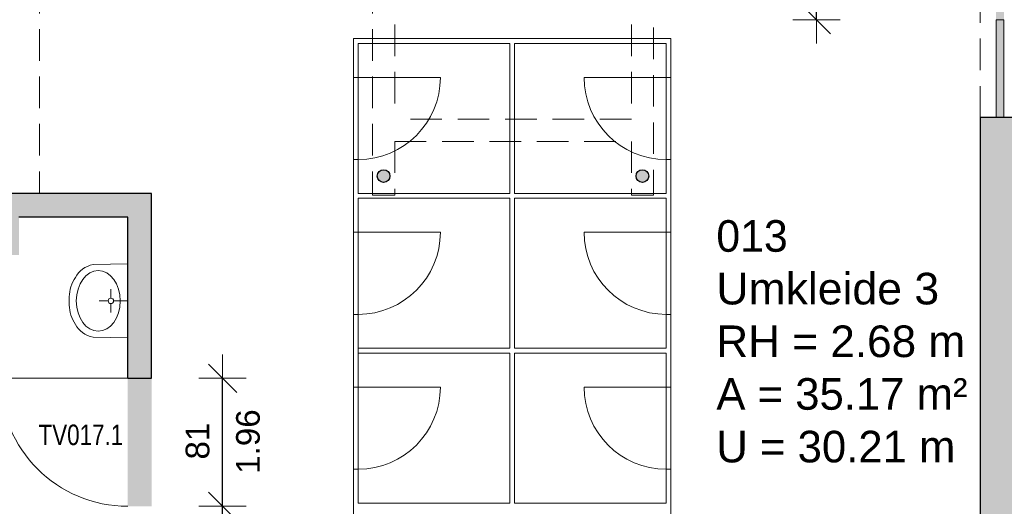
# Model space of a CAD drawing. Header units: metres. Extents: x 313 to 415, y -67 to 7.
# Tile 14 of 84: x 332.08 to 338.32, y -43.15 to -40.07. Entities that reach past the tile are written whole.
import ezdxf

# ---------------------------------------------------------------- set-up
doc = ezdxf.new("R2010")
doc.units = ezdxf.units.M
doc.header["$PDMODE"] = 65
doc.linetypes.add('AUSGEZOGEN', pattern=[0])
doc.linetypes.add('VERDECKT2_S2', pattern=[0.27, 0.2, -0.07])
for name, color, linetype, lineweight in [('Allgemein01', 7, 'AUSGEZOGEN', 13), ('Füllfläche', 7, 'AUSGEZOGEN', 13), ('Maßlinie Allgemein', 7, 'AUSGEZOGEN', 25), ('Möblierung', 7, 'AUSGEZOGEN', 25), ('Sanitär', 5, 'AUSGEZOGEN', 25), ('Standard', 7, 'AUSGEZOGEN', 25), ('Text Allgemein', 7, 'AUSGEZOGEN', 25)]:
    doc.layers.add(name, color=color, linetype=linetype, lineweight=lineweight)
doc.styles.add('ARIAL', font='ARIAL.TTF')
doc.dimstyles.new('DIMSTYLE_13', dxfattribs={"dimtxt": 0.15, "dimasz": 0.3, "dimexe": 0, "dimexo": 1e-06, "dimgap": 0.075, "dimtad": 2, "dimdec": 1, "dimlfac": 100, "dimrnd": 0.5, "dimzin": 4, "dimdsep": 46, "dimtxsty": 'ARIAL', "dimblk1": 'ALL_ML_STRICH', "dimblk2": 'ALL_ML_STRICH', "dimsah": 1, "dimcen": 0, "dimse1": 1, "dimse2": 1, "dimclrd": 7, "dimclre": 7, "dimclrt": 7, "dimadec": 0, "dimazin": 0, "dimtfac": 1, "dimtdec": 0, "dimtix": 1, "dimtmove": 2, "dimatfit": 3, "dimfxl": 0, "dimtzin": 0, "dimlwd": 0, "dimlwe": 13, "dimarcsym": 0})
doc.dimstyles.new('DIMSTYLE_4', dxfattribs={"dimtxt": 0.2, "dimasz": 0.3, "dimexe": 0, "dimexo": 1e-06, "dimgap": 0.1, "dimtad": 2, "dimdec": 1, "dimlfac": 100, "dimrnd": 0.5, "dimzin": 4, "dimdsep": 46, "dimtxsty": 'ARIAL', "dimblk1": 'ALL_ML_STRICH', "dimblk2": 'ALL_ML_STRICH', "dimsah": 1, "dimcen": 0, "dimse1": 1, "dimse2": 1, "dimclrd": 7, "dimclre": 7, "dimclrt": 7, "dimadec": 0, "dimazin": 0, "dimtfac": 1, "dimtdec": 0, "dimtix": 1, "dimtmove": 2, "dimatfit": 3, "dimfxl": 0, "dimtvp": 1.2, "dimtzin": 0, "dimlwd": 0, "dimlwe": 13, "dimarcsym": 0})
doc.dimstyles.new('DIMSTYLE_5', dxfattribs={"dimtxt": 0.2, "dimasz": 0.3, "dimexe": 0, "dimexo": 1e-06, "dimgap": 0.1, "dimtad": 2, "dimrnd": 0.005, "dimzin": 4, "dimdsep": 46, "dimtxsty": 'ARIAL', "dimblk1": 'ALL_ML_STRICH', "dimblk2": 'ALL_ML_STRICH', "dimsah": 1, "dimcen": 0, "dimse1": 1, "dimse2": 1, "dimclrd": 7, "dimclre": 7, "dimclrt": 7, "dimadec": 0, "dimazin": 0, "dimtfac": 1, "dimtdec": 0, "dimtix": 1, "dimtmove": 2, "dimatfit": 3, "dimfxl": 0, "dimtzin": 0, "dimlwd": 0, "dimlwe": 13, "dimarcsym": 0})

# ---------------------------------------------------------------- blocks, each defined once
blk = doc.blocks.new('COMPLEXOBJECT_2')
at = {"layer": 'Sanitär', "color": 7, "linetype": 'AUSGEZOGEN', "lineweight": 13}
for p, q in [((332.7645, -41.6115), (332.5439, -41.615)), ((332.7645, -42.0793), (332.7645, -41.6115)), ((332.6573, -41.8282), (332.6573, -41.7715)), ((332.3934, -41.8716), (332.3934, -41.8192)), ((332.6401, -41.8454), (332.5834, -41.8454)), ((332.6745, -41.8454), (332.7645, -41.8454)), ((332.6573, -41.8626), (332.6573, -41.9193)), ((332.7645, -42.0793), (332.5439, -42.0759))]:
    blk.add_line(p, q, dxfattribs=at)
blk.add_arc((332.6573, -41.8454), 0.0172, 90.00002, 90, dxfattribs=at)
for centre, major_axis, ratio, start_param, end_param in [((332.5853, -41.7626), (-0.1692, 0), 0.9, 4.95942, 5.833912), ((332.577, -41.8454), (0, -0.1922), 0.723317, 3.141593, 9.424778), ((332.6764, -41.8265), (-0.2831, 0), 0.9, 5.747701, 6.254768), ((332.6764, -41.8643), (-0.2831, 0), 0.9, 0.028417, 0.535484), ((332.5853, -41.9282), (-0.1692, 0), 0.9, 0.449273, 1.323764)]:
    blk.add_ellipse(centre, major_axis=major_axis, ratio=ratio, start_param=start_param, end_param=end_param, dxfattribs=at)
blk = doc.blocks.new('ALL_ML_STRICH')
at = {"color": 0, "linetype": 'ByBlock', "lineweight": -2}
for p, q in [((0, -0.5), (0, 0.5)), ((-0.3, -0.3), (0.3, 0.3)), ((-1, 0), (0.5, 0))]:
    blk.add_line(p, q, dxfattribs=at)
blk = doc.blocks.new('*D58')
at = {"layer": 'DEFPOINTS', "color": 7, "linetype": 'AUSGEZOGEN', "lineweight": 13}
for p in [(358.0345, 1.2646), (315.3345, -57.2254), (352.3145, -57.2254)]:
    blk.add_point(p, dxfattribs=at)
at = {"layer": 'Maßlinie Allgemein', "color": 7, "linetype": 'AUSGEZOGEN', "lineweight": -2}
blk.add_line((315.3345, -57.2254), (315.3345, 1.2646), dxfattribs=at)
at = {"layer": 'Maßlinie Allgemein', "color": 7, "linetype": 'AUSGEZOGEN', "lineweight": 13, "xscale": 0.3, "yscale": 0.3, "zscale": 0.3}
for p, rotation in [((315.3345, 1.2646), 90), ((315.3345, -57.2254), 270)]:
    blk.add_blockref('ALL_ML_STRICH', p, dxfattribs=dict(at, rotation=rotation))
at = {"layer": 'Maßlinie Allgemein', "color": 7, "linetype": 'AUSGEZOGEN', "lineweight": 13, "insert": (315.1511, -27.9739), "char_height": 0.2, "width": 1, "attachment_point": 5, "rotation": 90, "style": 'ARIAL'}
blk.add_mtext('\\A1;{\\A1;{58.49\\H0.132000;\\S^ ;}}', dxfattribs=at)
blk = doc.blocks.new('*D160')
at = {"layer": 'DEFPOINTS', "color": 7, "linetype": 'AUSGEZOGEN', "lineweight": 13}
for p in [(338.1645, -39.0854), (337.1266, -40.0654), (338.2645, -40.0654)]:
    blk.add_point(p, dxfattribs=at)
at = {"layer": 'Maßlinie Allgemein', "color": 7, "linetype": 'AUSGEZOGEN', "lineweight": -2}
blk.add_line((337.1266, -40.0654), (337.1266, -39.0854), dxfattribs=at)
at = {"layer": 'Maßlinie Allgemein', "color": 7, "linetype": 'AUSGEZOGEN', "lineweight": 13, "xscale": 0.3, "yscale": 0.3, "zscale": 0.3}
for p, rotation in [((337.1266, -39.0854), 90), ((337.1266, -40.0654), 270)]:
    blk.add_blockref('ALL_ML_STRICH', p, dxfattribs=dict(at, rotation=rotation))
at = {"layer": 'Maßlinie Allgemein', "color": 7, "linetype": 'AUSGEZOGEN', "lineweight": 13, "insert": (336.9691, -39.5823), "char_height": 0.15, "width": 0.6, "attachment_point": 5, "rotation": 90, "style": 'ARIAL'}
blk.add_mtext('\\A1;{\\A1;{98\\H0.099000;\\S^ ;}}', dxfattribs=at)
at = {"layer": 'Maßlinie Allgemein', "color": 7, "linetype": 'AUSGEZOGEN', "lineweight": 13, "insert": (337.2123, -39.7738), "char_height": 0.1, "width": 0.005, "attachment_point": 1, "rotation": 90, "line_spacing_factor": 1.268101, "style": 'ARIAL'}
blk.add_mtext('\\A1;{2.02\\H0.066000;\\S^ ;}\\H0.100000;\\P(1.84)', dxfattribs=at)
blk = doc.blocks.new('*D168')
at = {"layer": 'DEFPOINTS', "color": 7, "linetype": 'AUSGEZOGEN', "lineweight": 13}
for p in [(332.9145, -43.1454), (332.9145, -44.0054), (333.3645, -44.0054)]:
    blk.add_point(p, dxfattribs=at)
at = {"layer": 'Maßlinie Allgemein', "color": 7, "linetype": 'AUSGEZOGEN', "lineweight": -2}
blk.add_line((333.3645, -44.0054), (333.3645, -43.1454), dxfattribs=at)
at = {"layer": 'Maßlinie Allgemein', "color": 7, "linetype": 'AUSGEZOGEN', "lineweight": 13, "xscale": 0.3, "yscale": 0.3, "zscale": 0.3}
for p, rotation in [((333.3645, -43.1454), 90), ((333.3645, -44.0054), 270)]:
    blk.add_blockref('ALL_ML_STRICH', p, dxfattribs=dict(at, rotation=rotation))
at = {"layer": 'Maßlinie Allgemein', "color": 7, "linetype": 'AUSGEZOGEN', "lineweight": 13, "insert": (333.2069, -43.5821), "char_height": 0.15, "width": 0.6, "attachment_point": 5, "rotation": 90, "style": 'ARIAL'}
blk.add_mtext('\\A1;{\\A1;{86\\H0.099000;\\S^ ;}}', dxfattribs=at)
blk = doc.blocks.new('*D169')
at = {"layer": 'DEFPOINTS', "color": 7, "linetype": 'AUSGEZOGEN', "lineweight": 13}
for p in [(332.9145, -42.3354), (332.9145, -43.1454), (333.3645, -43.1454)]:
    blk.add_point(p, dxfattribs=at)
at = {"layer": 'Maßlinie Allgemein', "color": 7, "linetype": 'AUSGEZOGEN', "lineweight": -2}
blk.add_line((333.3645, -43.1454), (333.3645, -42.3354), dxfattribs=at)
at = {"layer": 'Maßlinie Allgemein', "color": 7, "linetype": 'AUSGEZOGEN', "lineweight": 13, "xscale": 0.3, "yscale": 0.3, "zscale": 0.3}
for p, rotation in [((333.3645, -42.3354), 90), ((333.3645, -43.1454), 270)]:
    blk.add_blockref('ALL_ML_STRICH', p, dxfattribs=dict(at, rotation=rotation))
at = {"layer": 'Maßlinie Allgemein', "color": 7, "linetype": 'AUSGEZOGEN', "lineweight": 13, "insert": (333.4502, -42.9395), "char_height": 0.15, "width": 0.0075, "attachment_point": 1, "rotation": 90, "line_spacing_factor": 0.60241, "style": 'ARIAL'}
blk.add_mtext('\\A1;{1.96\\H0.099000;\\S^ ;}', dxfattribs=at)
at = {"layer": 'Maßlinie Allgemein', "color": 7, "linetype": 'AUSGEZOGEN', "lineweight": 13, "insert": (333.2069, -42.7327), "char_height": 0.15, "width": 0.6, "attachment_point": 5, "rotation": 90, "style": 'ARIAL'}
blk.add_mtext('\\A1;{\\A1;{81\\H0.099000;\\S^ ;}}', dxfattribs=at)
blk = doc.blocks.new('*D287')
at = {"layer": 'DEFPOINTS', "color": 7, "linetype": 'AUSGEZOGEN', "lineweight": 13}
for p in [(338.1645, -38.6254), (330.4245, -44.0054), (330.4245, -66.3754)]:
    blk.add_point(p, dxfattribs=at)
at = {"layer": 'Maßlinie Allgemein', "color": 7, "linetype": 'AUSGEZOGEN', "lineweight": -2}
blk.add_line((330.4245, -66.3754), (338.1645, -66.3754), dxfattribs=at)
at = {"layer": 'Maßlinie Allgemein', "color": 7, "linetype": 'AUSGEZOGEN', "lineweight": 13, "xscale": 0.3, "yscale": 0.3, "zscale": 0.3, "rotation": 180}
blk.add_blockref('ALL_ML_STRICH', (330.4245, -66.3754), dxfattribs=at)
at = {"layer": 'Maßlinie Allgemein', "color": 7, "linetype": 'AUSGEZOGEN', "lineweight": 13, "xscale": 0.3, "yscale": 0.3, "zscale": 0.3}
blk.add_blockref('ALL_ML_STRICH', (338.1645, -66.3754), dxfattribs=at)
at = {"layer": 'Maßlinie Allgemein', "color": 7, "linetype": 'AUSGEZOGEN', "lineweight": 13, "insert": (334.3093, -66.1954), "char_height": 0.2, "width": 0.8, "attachment_point": 5, "style": 'ARIAL'}
blk.add_mtext('\\A1;{\\A1;{7.74\\H0.132000;\\S^ ;}}', dxfattribs=at)
blk = doc.blocks.new('*D288')
at = {"layer": 'DEFPOINTS', "color": 7, "linetype": 'AUSGEZOGEN', "lineweight": 13}
for p in [(338.1645, -38.6254), (338.4145, -38.6254), (338.1645, -66.3754)]:
    blk.add_point(p, dxfattribs=at)
at = {"layer": 'Maßlinie Allgemein', "color": 7, "linetype": 'AUSGEZOGEN', "lineweight": -2}
blk.add_line((338.1645, -66.3754), (338.4145, -66.3754), dxfattribs=at)
at = {"layer": 'Maßlinie Allgemein', "color": 7, "linetype": 'AUSGEZOGEN', "lineweight": 13, "xscale": 0.3, "yscale": 0.3, "zscale": 0.3, "rotation": 180}
blk.add_blockref('ALL_ML_STRICH', (338.1645, -66.3754), dxfattribs=at)
at = {"layer": 'Maßlinie Allgemein', "color": 7, "linetype": 'AUSGEZOGEN', "lineweight": 13, "xscale": 0.3, "yscale": 0.3, "zscale": 0.3}
blk.add_blockref('ALL_ML_STRICH', (338.4145, -66.3754), dxfattribs=at)
at = {"layer": 'Maßlinie Allgemein', "color": 7, "linetype": 'AUSGEZOGEN', "lineweight": 13, "insert": (338.2797, -66.042), "char_height": 0.2, "width": 0.8, "attachment_point": 5, "style": 'ARIAL'}
blk.add_mtext('\\A1;{\\A1;{25\\H0.132000;\\S^ ;}}', dxfattribs=at)
blk = doc.blocks.new('*D289')
at = {"layer": 'DEFPOINTS', "color": 7, "linetype": 'AUSGEZOGEN', "lineweight": 13}
for p in [(338.4145, -38.6254), (344.3245, -44.0054), (338.4145, -66.3754)]:
    blk.add_point(p, dxfattribs=at)
at = {"layer": 'Maßlinie Allgemein', "color": 7, "linetype": 'AUSGEZOGEN', "lineweight": -2}
blk.add_line((338.4145, -66.3754), (344.3245, -66.3754), dxfattribs=at)
at = {"layer": 'Maßlinie Allgemein', "color": 7, "linetype": 'AUSGEZOGEN', "lineweight": 13, "xscale": 0.3, "yscale": 0.3, "zscale": 0.3, "rotation": 180}
blk.add_blockref('ALL_ML_STRICH', (338.4145, -66.3754), dxfattribs=at)
at = {"layer": 'Maßlinie Allgemein', "color": 7, "linetype": 'AUSGEZOGEN', "lineweight": 13, "xscale": 0.3, "yscale": 0.3, "zscale": 0.3}
blk.add_blockref('ALL_ML_STRICH', (344.3245, -66.3754), dxfattribs=at)
at = {"layer": 'Maßlinie Allgemein', "color": 7, "linetype": 'AUSGEZOGEN', "lineweight": 13, "insert": (341.4032, -66.192), "char_height": 0.2, "width": 0.8, "attachment_point": 5, "style": 'ARIAL'}
blk.add_mtext('\\A1;{\\A1;{5.91\\H0.132000;\\S^ ;}}', dxfattribs=at)

msp = doc.modelspace()

# ---------------------------------------------------------------- hatches: boundary and pattern name
at = {"layer": 'Füllfläche', "linetype": 'AUSGEZOGEN', "lineweight": 25}
for color, points in [(30, [(338.2645, -39.0354), (338.2645, -40.6854), (338.3145, -40.6854), (338.3145, -39.0354)]), (254, [(338.1645, -40.6854), (338.1645, -44.3754), (338.4145, -44.3754), (338.4145, -40.6854)]), (254, [(330.4245, -40.9754), (330.2545, -40.9754), (330.2545, -41.1654), (329.3045, -41.1654), (329.3045, -41.3454), (330.2545, -41.3454), (330.2545, -44.3354), (330.4245, -44.3354), (330.4245, -41.3154), (331.8245, -41.3154), (331.8245, -41.5554), (332.0745, -41.5554), (332.0745, -41.3154), (332.7645, -41.3154), (332.7645, -42.3354), (332.9145, -42.3354), (332.9145, -41.1654), (330.4245, -41.1654)]), (254, [(334.409, -41.0238), (334.406, -41.0217), (334.4029, -41.0199), (334.3996, -41.0184), (334.3961, -41.0171), (334.3926, -41.0162), (334.389, -41.0157), (334.3854, -41.0154), (334.3817, -41.0155), (334.3781, -41.0159), (334.3746, -41.0167), (334.3711, -41.0177), (334.3677, -41.0191), (334.3645, -41.0208), (334.3614, -41.0227), (334.3585, -41.025), (334.3559, -41.0274), (334.3534, -41.0302), (334.3513, -41.0331), (334.3494, -41.0362), (334.3478, -41.0395), (334.3465, -41.0429), (334.3455, -41.0464), (334.3448, -41.05), (334.3445, -41.0536), (334.3445, -41.0572), (334.3448, -41.0609), (334.3455, -41.0644), (334.3465, -41.0679), (334.3478, -41.0713), (334.3494, -41.0746), (334.3513, -41.0777), (334.3534, -41.0806), (334.3559, -41.0834), (334.3585, -41.0859), (334.3614, -41.0881), (334.3645, -41.09), (334.3677, -41.0917), (334.3711, -41.0931), (334.3746, -41.0942), (334.3781, -41.0949), (334.3817, -41.0953), (334.3854, -41.0954), (334.389, -41.0951), (334.3926, -41.0946), (334.3961, -41.0937), (334.3996, -41.0924), (334.4029, -41.0909), (334.406, -41.0891), (334.409, -41.087), (334.4118, -41.0846), (334.4143, -41.082), (334.4166, -41.0792), (334.4186, -41.0762), (334.4204, -41.073), (334.4218, -41.0697), (334.423, -41.0662), (334.4238, -41.0627), (334.4243, -41.059), (334.4245, -41.0554), (334.4243, -41.0518), (334.4238, -41.0482), (334.423, -41.0446), (334.4218, -41.0412), (334.4204, -41.0378), (334.4186, -41.0346), (334.4166, -41.0316), (334.4143, -41.0288), (334.4118, -41.0262)]), (254, [(336.0643, -41.0518), (336.0638, -41.0482), (336.063, -41.0446), (336.0618, -41.0412), (336.0604, -41.0378), (336.0586, -41.0346), (336.0566, -41.0316), (336.0543, -41.0288), (336.0518, -41.0262), (336.049, -41.0238), (336.046, -41.0217), (336.0429, -41.0199), (336.0396, -41.0184), (336.0361, -41.0171), (336.0326, -41.0162), (336.029, -41.0157), (336.0254, -41.0154), (336.0217, -41.0155), (336.0181, -41.0159), (336.0146, -41.0167), (336.0111, -41.0177), (336.0077, -41.0191), (336.0045, -41.0208), (336.0014, -41.0227), (335.9985, -41.025), (335.9959, -41.0274), (335.9934, -41.0302), (335.9913, -41.0331), (335.9894, -41.0362), (335.9878, -41.0395), (335.9865, -41.0429), (335.9855, -41.0464), (335.9848, -41.05), (335.9845, -41.0536), (335.9845, -41.0572), (335.9848, -41.0609), (335.9855, -41.0644), (335.9865, -41.0679), (335.9878, -41.0713), (335.9894, -41.0746), (335.9913, -41.0777), (335.9934, -41.0806), (335.9959, -41.0834), (335.9985, -41.0859), (336.0014, -41.0881), (336.0045, -41.09), (336.0077, -41.0917), (336.0111, -41.0931), (336.0146, -41.0942), (336.0181, -41.0949), (336.0217, -41.0953), (336.0254, -41.0954), (336.029, -41.0951), (336.0326, -41.0946), (336.0361, -41.0937), (336.0396, -41.0924), (336.0429, -41.0909), (336.046, -41.0891), (336.049, -41.087), (336.0518, -41.0846), (336.0543, -41.082), (336.0566, -41.0792), (336.0586, -41.0762), (336.0604, -41.073), (336.0618, -41.0697), (336.063, -41.0662), (336.0638, -41.0627), (336.0643, -41.059), (336.0645, -41.0554)]), (30, [(332.7645, -43.1454), (332.9145, -43.1454), (332.9145, -42.3354), (332.7645, -42.3354)])]:
    msp.add_hatch(color=color, dxfattribs=at).paths.add_polyline_path(points)

# ---------------------------------------------------------------- linework, layer by layer
at = {"layer": 'Allgemein01', "color": 7, "linetype": 'VERDECKT2_S2', "lineweight": 13}
for p, q in [((336.0955, -38.3154), (336.0955, -41.1754)), ((332.2045, -38.6254), (332.2045, -41.1654)), ((334.3145, -38.6254), (334.3145, -41.1754)), ((338.1645, -40.6854), (338.1645, -39.0354)), ((334.4555, -39.1954), (334.4555, -40.6954)), ((335.9545, -39.1954), (335.9545, -40.6954)), ((335.9545, -40.6954), (334.4555, -40.6954)), ((334.4555, -40.8354), (335.9545, -40.8354)), ((334.4555, -40.8354), (334.4555, -41.1754)), ((335.9545, -40.8354), (335.9545, -41.1754)), ((334.3145, -41.1754), (334.4555, -41.1754)), ((335.9545, -41.1754), (336.0955, -41.1754))]:
    msp.add_line(p, q, dxfattribs=at)
at = {"layer": 'Allgemein01', "color": 7, "linetype": 'AUSGEZOGEN', "lineweight": 18}
for p, q in [((338.2645, -40.0654), (338.3145, -40.0654)), ((338.2645, -40.0654), (338.2645, -40.6854)), ((338.3145, -40.0654), (338.3145, -40.6854)), ((332.7645, -42.3354), (331.9545, -42.3354))]:
    msp.add_line(p, q, dxfattribs=at)
at = {"layer": 'Allgemein01', "color": 7, "linetype": 'AUSGEZOGEN', "lineweight": 25}
for p, q in [((338.4145, -40.6854), (338.1645, -40.6854)), ((338.1645, -40.6854), (338.1645, -44.3354)), ((332.9145, -41.1654), (330.4245, -41.1654)), ((332.9145, -42.3354), (332.9145, -41.1654)), ((332.7645, -41.3154), (332.0745, -41.3154)), ((332.7645, -42.3354), (332.7645, -41.3154)), ((332.7645, -42.3354), (332.9145, -42.3354))]:
    msp.add_line(p, q, dxfattribs=at)
for centre in [(334.3845, -41.0554), (336.0245, -41.0554)]:
    msp.add_circle(centre, 0.04, dxfattribs=at)
at = {"layer": 'Allgemein01', "color": 7, "linetype": 'AUSGEZOGEN', "lineweight": 18}
msp.add_arc((332.7645, -42.3354), 0.81, 180, 270, dxfattribs=at)
at = {"layer": 'Möblierung', "color": 7, "linetype": 'AUSGEZOGEN', "lineweight": 13}
for p, q in [((334.1945, -44.0054), (334.1945, -40.1854)), ((336.2045, -40.1854), (334.1945, -40.1854)), ((335.1845, -40.2154), (334.2245, -40.2154)), ((334.2245, -41.1654), (334.2245, -40.2154)), ((335.1845, -41.1654), (335.1845, -40.2154)), ((336.1745, -40.2154), (335.2145, -40.2154)), ((335.2145, -41.1654), (335.2145, -40.2154)), ((336.1745, -41.1654), (336.1745, -40.2154)), ((336.2045, -44.0054), (336.2045, -40.1854)), ((334.1945, -40.4304), (334.2245, -40.4304)), ((334.2245, -40.4304), (334.7445, -40.4304)), ((336.1745, -40.4304), (335.6545, -40.4304)), ((336.2045, -40.4304), (336.1745, -40.4304)), ((334.1945, -40.9504), (334.2245, -40.9504)), ((336.2045, -40.9504), (336.1745, -40.9504)), ((335.1845, -41.1654), (334.2245, -41.1654)), ((336.1745, -41.1654), (335.2145, -41.1654)), ((335.1845, -41.1954), (334.2245, -41.1954)), ((334.2245, -43.1254), (334.2245, -41.1954)), ((335.1845, -42.1454), (335.1845, -41.1954)), ((336.1745, -41.1954), (335.2145, -41.1954)), ((335.2145, -42.1454), (335.2145, -41.1954)), ((336.1745, -42.1454), (336.1745, -41.1954)), ((334.1945, -41.4104), (334.2245, -41.4104)), ((334.2245, -41.4104), (334.7445, -41.4104)), ((336.1745, -41.4104), (335.6545, -41.4104)), ((336.2045, -41.4104), (336.1745, -41.4104)), ((334.1945, -41.9304), (334.2245, -41.9304)), ((336.2045, -41.9304), (336.1745, -41.9304)), ((335.1845, -42.1454), (334.2245, -42.1454)), ((336.1745, -42.1454), (335.2145, -42.1454)), ((335.1845, -42.1754), (334.2245, -42.1754)), ((335.1845, -43.1254), (335.1845, -42.1754)), ((336.1745, -42.1754), (335.2145, -42.1754)), ((335.2145, -43.1254), (335.2145, -42.1754)), ((336.1745, -43.1254), (336.1745, -42.1754)), ((334.1945, -42.3904), (334.2245, -42.3904)), ((334.2245, -42.3904), (334.7445, -42.3904)), ((336.1745, -42.3904), (335.6545, -42.3904)), ((336.2045, -42.3904), (336.1745, -42.3904)), ((334.1945, -42.9104), (334.2245, -42.9104)), ((336.2045, -42.9104), (336.1745, -42.9104)), ((335.1845, -43.1254), (334.2245, -43.1254)), ((336.1745, -43.1254), (335.2145, -43.1254))]:
    msp.add_line(p, q, dxfattribs=at)
for centre, start, end in [((334.2245, -40.4304), 270, 0), ((336.1745, -40.4304), 180, 270), ((334.2245, -41.4104), 270, 0), ((336.1745, -41.4104), 180, 270), ((334.2245, -42.3904), 270, 0), ((336.1745, -42.3904), 180, 270)]:
    msp.add_arc(centre, 0.52, start, end, dxfattribs=at)

# ---------------------------------------------------------------- block references
at = {"layer": 'Sanitär', "color": 7, "linetype": 'AUSGEZOGEN', "lineweight": 13}
msp.add_blockref('COMPLEXOBJECT_2', (0, 0), dxfattribs=at)

# ---------------------------------------------------------------- texts
at = {"layer": 'Standard', "color": 7, "linetype": 'AUSGEZOGEN', "lineweight": 25, "char_height": 0.2, "attachment_point": 7, "style": 'ARIAL'}
for s, insert, width in [('\\W0.97;013', (336.4928, -41.5371), 0.567107), ('\\W1.01;Umkleide 3', (336.4928, -41.8704), 1.5072), ('\\W1.00;RH = 2.68 m', (336.4928, -42.2038), 1.680139), ('\\W0.99;A = 35.17 m²', (336.4928, -42.5371), 1.709114), ('\\W0.99;U = 30.21 m', (336.4928, -42.8704), 1.632463)]:
    msp.add_mtext(s, dxfattribs=dict(at, insert=insert, width=width))
at = {"layer": 'Text Allgemein', "color": 7, "linetype": 'AUSGEZOGEN', "lineweight": 25, "insert": (332.467, -42.6941), "char_height": 0.13, "width": 0.601815, "attachment_point": 5, "style": 'ARIAL'}
msp.add_mtext('\\W0.78;TV017.1', dxfattribs=at)

# ---------------------------------------------------------------- dimensions: what is measured, and where the dimension line sits
at = {"layer": 'Maßlinie Allgemein', "color": 7, "linetype": 'AUSGEZOGEN', "lineweight": 13}
for base, p1, p2, dimstyle, picture, middle in [((315.3345, 1.2646), (352.3145, -57.2254), (358.0345, 1.2646), 'DIMSTYLE_5', '*D58', (315.1511, -27.9739)), ((333.3645, -43.1454), (332.9145, -44.0054), (332.9145, -43.1454), 'DIMSTYLE_13', '*D168', (333.2069, -43.5821))]:
    dim = msp.add_linear_dim(base=base, p1=p1, p2=p2, angle=90, dimstyle=dimstyle, override={"dimpost": '<>', "dimclrd": 7, "dimclre": 7, "dimclrt": 7, "dimlwd": 0, "dimlwe": 13}, dxfattribs=at)
    dim.commit()
    dim.dimension.update_dxf_attribs({"geometry": picture, "text_midpoint": middle, "dimtype": 160})
for base, p1, p2, dimstyle, picture, middle in [((338.1645, -66.3754), (330.4245, -44.0054), (338.1645, -38.6254), 'DIMSTYLE_5', '*D287', (334.3093, -66.1954)), ((338.4145, -66.3754), (338.1645, -38.6254), (338.4145, -38.6254), 'DIMSTYLE_4', '*D288', (338.2797, -66.042)), ((344.3245, -66.3754), (338.4145, -38.6254), (344.3245, -44.0054), 'DIMSTYLE_5', '*D289', (341.4032, -66.192))]:
    dim = msp.add_linear_dim(base=base, p1=p1, p2=p2, dimstyle=dimstyle, override={"dimpost": '<>', "dimclrd": 7, "dimclre": 7, "dimclrt": 7, "dimlwd": 0, "dimlwe": 13}, dxfattribs=at)
    dim.commit()
    dim.dimension.update_dxf_attribs({"geometry": picture, "text_midpoint": middle, "dimtype": 160})
for base, p1, p2, text, picture, middle in [((337.1266, -39.0854), (338.2645, -40.0654), (338.1645, -39.0854), '<>\\X\\A1;{2.02\\H0.066000;\\S^ ;}\\H0.100000;\\P(1.84)', '*D160', (336.9691, -39.5823)), ((333.3645, -42.3354), (332.9145, -43.1454), (332.9145, -42.3354), '<>\\X\\A1;{1.96\\H0.099000;\\S^ ;}', '*D169', (333.2069, -42.7327))]:
    dim = msp.add_linear_dim(base=base, p1=p1, p2=p2, angle=90, text=text, dimstyle='DIMSTYLE_13', override={"dimpost": '<>', "dimclrd": 7, "dimclre": 7, "dimclrt": 7, "dimlwd": 0, "dimlwe": 13}, dxfattribs=at)
    dim.commit()
    dim.dimension.update_dxf_attribs({"geometry": picture, "text_midpoint": middle, "dimtype": 160})

doc.saveas('drawing.dxf')
